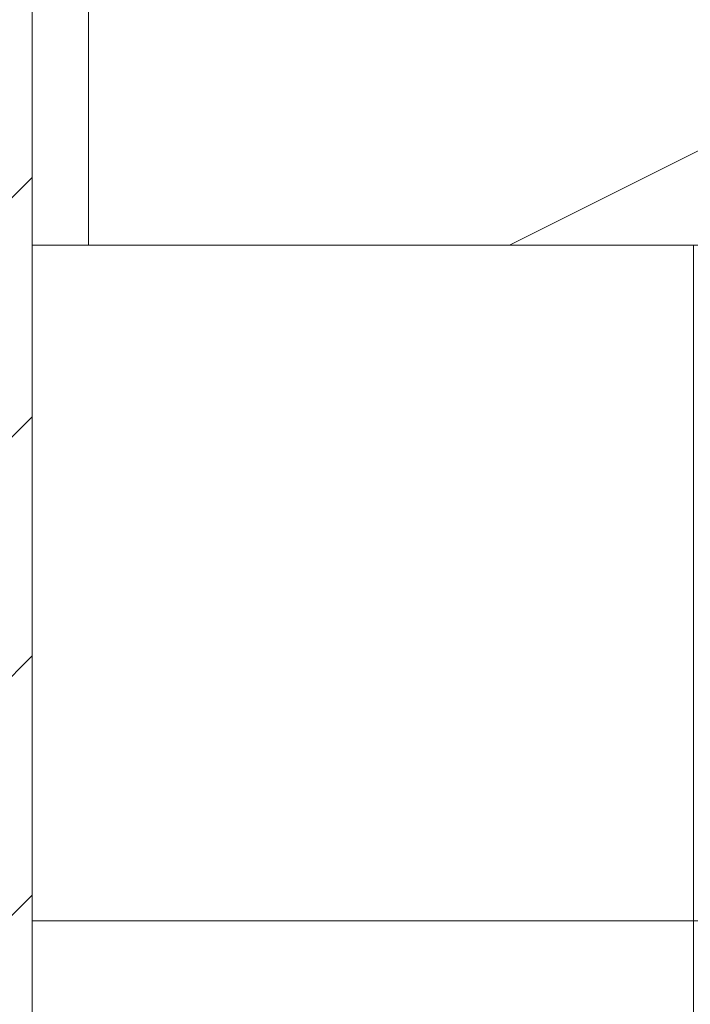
# Model space of a CAD drawing. Header units: millimetres. Extents: x 5980700 to 6194397, y -12939 to 2351883.
# Tile 71 of 124: x 6036178 to 6036475, y -2840 to -2403. Entities that reach past the tile are written whole.
import ezdxf

# ---------------------------------------------------------------- set-up
doc = ezdxf.new("R2010")
doc.units = ezdxf.units.MM
for name, color, linetype, lineweight in [('A-FLOR-PATT', 8, 'Continuous', 18), ('A-WALL', 113, 'Continuous', 18), ('A-WALL-PATT', 111, 'Continuous', 25), ('Q-CASE', 31, 'Continuous', 9)]:
    doc.layers.add(name, color=color, linetype=linetype, lineweight=lineweight)
pattern_1 = [(0, (2e-05, -3e-05), (812.8, 203.2), [33.528, -576.072, 33.528, -576.072, -3251.2]), (0, (2e-05, -3e-05), (812.8, 203.2), [-1219.2, 33.528, -1185.672, 33.528, -576.072, -1422.4]), (0, (2e-05, -3e-05), (812.8, 203.2), [-3048, 33.528, -372.872, 33.528, -982.472]), (120, (304.8, 101.6), (-582.3763620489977, 602.3054481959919), [33.52799999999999, -576.0719999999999, 33.52799999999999, -576.0719999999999, -3251.199999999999]), (120, (304.8, 101.6), (-582.3763620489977, 602.3054481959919), [-1219.2, 33.52799999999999, -1185.672, 33.52799999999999, -576.0719999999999, -1422.4]), (120, (304.8, 101.6), (-582.3763620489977, 602.3054481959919), [-3048, 33.52799999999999, -372.8719999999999, 33.52799999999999, -982.4719999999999]), (240, (406.4, 508), (-230.4236379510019, -805.5054481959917), [33.528, -576.072, 33.528, -576.072, -3251.2]), (240, (406.4, 508), (-230.4236379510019, -805.5054481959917), [-1219.2, 33.528, -1185.672, 33.528, -576.072, -1422.4]), (240, (406.4, 508), (-230.4236379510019, -805.5054481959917), [-3048, 33.528, -372.872, 33.528, -982.472])]
pattern_2 = [(216.87, (635, 1587.5), (4762.494328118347, 3175.008507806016), [793.75, -7143.75]), (206.565, (1587.5, 1111.25), (-1587.501456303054, -1587.499067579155), [1774.879, -1774.879]), (198.435, (1587.5, 317.5), (-3174.997452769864, -1587.50290376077), [1004.024, -4016.092])]

# ---------------------------------------------------------------- blocks, each defined once
blk = doc.blocks.new('Componentes de gabinete 9 - Componentes de gabinete 10-3871332-PLANTA DE CAIMENTO DE PISOS - TÉRREO')
at = {"layer": 'Q-CASE', "lineweight": 5}
h = blk.add_hatch(dxfattribs=at)
h.set_pattern_fill('FP_34', color=256, style=0, pattern_type=2)
h.set_pattern_definition(pattern_1)
h.paths.add_polyline_path([(-4291.627681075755, -2503.341032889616), (-4266.627681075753, -2503.341032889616), (-4266.627681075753, -2018.841821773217), (-4090.616646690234, -2018.841821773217), (-4090.616646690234, -1928.341032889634), (-1916.627681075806, -1928.341032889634), (-1916.627681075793, -2503.341032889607), (-1891.627681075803, -2503.341032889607), (-1891.627681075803, -1905.841032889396), (-4115.616646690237, -1905.841032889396), (-4115.616646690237, -1993.841821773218), (-4291.627681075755, -1993.841821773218), (-4291.627681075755, -2440.934425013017)])
h = blk.add_hatch(dxfattribs=at)
h.set_pattern_fill('FP_33', color=256, style=0, pattern_type=2)
h.set_pattern_definition(pattern_2)
h.paths.add_polyline_path([(-4291.627681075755, -2503.341032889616), (-4266.627681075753, -2503.341032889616), (-4266.627681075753, -2018.841821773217), (-4090.616646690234, -2018.841821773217), (-4090.616646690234, -1928.341032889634), (-1916.627681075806, -1928.341032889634), (-1916.627681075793, -2503.341032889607), (-1891.627681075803, -2503.341032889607), (-1891.627681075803, -1905.841032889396), (-4115.616646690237, -1905.841032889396), (-4115.616646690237, -1993.841821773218), (-4291.627681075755, -1993.841821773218), (-4291.627681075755, -2440.934425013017)])
h = blk.add_hatch(dxfattribs=at)
h.set_pattern_fill('FP_32', color=256, style=0, pattern_type=2)
h.set_pattern_definition(pattern_1)
h.paths.add_polyline_path([(-1916.627681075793, -2503.341032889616), (-1916.627681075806, -1928.341032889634), (-4090.616646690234, -1928.341032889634), (-4090.616646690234, -2018.841821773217), (-4266.627681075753, -2018.841821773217), (-4266.627681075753, -2503.341032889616), (-2157.504512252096, -2503.341032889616)])
h.paths.add_polyline_path([(-3110.634107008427, -2404.163083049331), (-3167.436296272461, -2399.394518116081), (-3221.157012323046, -2385.38959533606), (-3268.906719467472, -2363.038630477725), (-3308.194852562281, -2333.777107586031), (-3337.907475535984, -2297.861812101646), (-3354.729751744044, -2262.080064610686), (-3360.600275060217, -2223.341032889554), (-3354.729751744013, -2184.602001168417), (-3335.245784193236, -2144.961343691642), (-3308.194852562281, -2112.904958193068), (-3268.906719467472, -2083.643435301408), (-3221.157012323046, -2061.292470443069), (-3167.436296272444, -2047.287547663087), (-3110.634107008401, -2042.518982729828), (-3072.063723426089, -2045.756980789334), (-3073.614829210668, -2014.807732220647), (-3075.889238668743, -2009.253733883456), (-3076.651862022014, -2003.300731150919), (-3075.850939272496, -1997.352760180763), (-3073.29385822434, -1991.492903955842), (-3069.878323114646, -1987.058951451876), (-3065.11199704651, -1983.411764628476), (-3059.56534687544, -1981.119493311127), (-3053.61482921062, -1980.337716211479), (-3047.664311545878, -1981.119493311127), (-3040.81046620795, -1984.412028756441), (-3037.351335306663, -1987.058951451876), (-3033.614829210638, -1991.990953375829), (-3031.378719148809, -1997.352760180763), (-3030.577796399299, -2003.300731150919), (-3031.340419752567, -2009.253733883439), (-3033.614829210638, -2014.807732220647), (-3035.478337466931, -2051.831263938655), (-3033.390313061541, -2052.15085995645), (-3025.61542372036, -2054.643551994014), (-3000.111201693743, -2061.292470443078), (-2952.361494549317, -2083.643435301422), (-2913.073361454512, -2112.904958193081), (-2884.108826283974, -2147.229036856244), (-2866.538462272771, -2184.602001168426), (-2860.667938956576, -2223.341032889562), (-2866.538462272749, -2262.080064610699), (-2884.108826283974, -2299.453028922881), (-2913.073361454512, -2333.777107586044), (-2952.361494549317, -2363.038630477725), (-3000.111201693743, -2385.38959533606), (-3053.831917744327, -2399.394518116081)])
h.paths.add_polyline_path([(-2291.627681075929, -2404.16308304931), (-2348.429870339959, -2399.394518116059), (-2402.150586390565, -2385.38959533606), (-2451.939830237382, -2361.51959800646), (-2489.188426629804, -2333.777107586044), (-2518.152961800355, -2299.453028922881), (-2535.72332581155, -2262.080064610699), (-2541.593849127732, -2223.341032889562), (-2535.72332581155, -2184.602001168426), (-2518.152961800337, -2147.229036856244), (-2489.188426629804, -2112.904958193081), (-2449.90029353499, -2083.643435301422), (-2402.150586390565, -2061.292470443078), (-2348.42987034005, -2047.287547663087), (-2310.16307827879, -2044.075036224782), (-2311.627681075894, -2014.807732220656), (-2313.90209053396, -2009.253733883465), (-2314.664713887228, -2003.300731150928), (-2313.863791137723, -1997.352760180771), (-2311.306710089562, -1991.492903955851), (-2304.722171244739, -1984.634033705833), (-2303.124848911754, -1983.411764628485), (-2297.578198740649, -1981.119493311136), (-2291.627681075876, -1980.337716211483), (-2285.677163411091, -1981.119493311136), (-2280.130513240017, -1983.411764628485), (-2275.364187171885, -1987.058951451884), (-2271.62768107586, -1991.990953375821), (-2269.353271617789, -1997.637186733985), (-2268.590648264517, -2003.300731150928), (-2269.353271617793, -2009.253733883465), (-2271.62768107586, -2014.807732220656), (-2271.948652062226, -2044.171044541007), (-2234.825491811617, -2047.287547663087), (-2181.104775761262, -2061.292470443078), (-2133.355068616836, -2083.643435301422), (-2094.066935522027, -2112.904958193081), (-2065.102400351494, -2147.229036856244), (-2047.532036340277, -2184.60200116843), (-2041.661513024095, -2223.341032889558), (-2047.532036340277, -2262.080064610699), (-2065.102400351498, -2299.453028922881), (-2094.066935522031, -2333.777107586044), (-2133.355068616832, -2363.038630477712), (-2181.104775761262, -2385.389595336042), (-2234.825491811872, -2399.394518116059)])
h.paths.add_polyline_path([(-3853.614829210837, -2404.163083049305), (-3910.417018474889, -2399.394518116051), (-3964.137734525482, -2385.389595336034), (-4011.887441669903, -2363.038630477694), (-4055.841707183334, -2329.142378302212), (-4081.97028659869, -2296.553628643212), (-4098.118636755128, -2260.765137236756), (-4103.580997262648, -2223.341032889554), (-4097.710473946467, -2184.602001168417), (-4080.14010993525, -2147.229036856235), (-4051.175574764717, -2112.904958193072), (-4011.887441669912, -2083.643435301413), (-3964.137734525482, -2061.292470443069), (-3910.417018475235, -2047.287547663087), (-3872.19667104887, -2043.171977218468), (-3873.614829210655, -2014.807732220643), (-3875.889238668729, -2009.253733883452), (-3876.651862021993, -2003.300731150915), (-3875.850939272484, -1997.352760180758), (-3873.293858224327, -1991.492903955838), (-3868.415851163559, -1985.939869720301), (-3865.111997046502, -1983.411764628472), (-3859.565346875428, -1981.119493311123), (-3853.61482921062, -1980.337716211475), (-3847.664311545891, -1981.119493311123), (-3842.117661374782, -1983.411764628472), (-3837.351335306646, -1987.058951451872), (-3833.614829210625, -1991.990953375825), (-3831.378719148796, -1997.352760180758), (-3830.577796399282, -2003.300731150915), (-3831.340419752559, -2009.253733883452), (-3833.614829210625, -2014.807732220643), (-3833.935800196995, -2044.171044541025), (-3796.812639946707, -2047.287547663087), (-3743.091923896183, -2061.292470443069), (-3695.342216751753, -2083.643435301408), (-3651.387951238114, -2117.539687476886), (-3625.259371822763, -2150.128437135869), (-3609.111021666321, -2185.91692854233), (-3603.648661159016, -2223.341032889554), (-3609.519184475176, -2262.080064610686), (-3629.681102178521, -2302.524118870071), (-3656.054083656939, -2333.777107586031), (-3695.342216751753, -2363.038630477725), (-3743.091923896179, -2385.38959533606), (-3796.812639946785, -2399.394518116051), (-3847.738132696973, -2403.669732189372)])
h = blk.add_hatch(dxfattribs=at)
h.set_pattern_fill('FP_33', color=256, style=0, pattern_type=2)
h.set_pattern_definition(pattern_2)
h.paths.add_polyline_path([(-1916.627681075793, -2503.341032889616), (-1916.627681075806, -1928.341032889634), (-4090.616646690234, -1928.341032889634), (-4090.616646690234, -2018.841821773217), (-4266.627681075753, -2018.841821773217), (-4266.627681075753, -2503.341032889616), (-2157.504512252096, -2503.341032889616)])
h.paths.add_polyline_path([(-3110.634107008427, -2404.163083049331), (-3167.436296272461, -2399.394518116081), (-3221.157012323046, -2385.38959533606), (-3268.906719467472, -2363.038630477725), (-3308.194852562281, -2333.777107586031), (-3337.907475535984, -2297.861812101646), (-3354.729751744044, -2262.080064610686), (-3360.600275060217, -2223.341032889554), (-3354.729751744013, -2184.602001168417), (-3335.245784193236, -2144.961343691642), (-3308.194852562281, -2112.904958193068), (-3268.906719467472, -2083.643435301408), (-3221.157012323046, -2061.292470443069), (-3167.436296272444, -2047.287547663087), (-3110.634107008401, -2042.518982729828), (-3072.063723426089, -2045.756980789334), (-3073.614829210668, -2014.807732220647), (-3075.889238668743, -2009.253733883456), (-3076.651862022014, -2003.300731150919), (-3075.850939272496, -1997.352760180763), (-3073.29385822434, -1991.492903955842), (-3069.878323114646, -1987.058951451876), (-3065.11199704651, -1983.411764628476), (-3059.56534687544, -1981.119493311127), (-3053.61482921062, -1980.337716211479), (-3047.664311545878, -1981.119493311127), (-3040.81046620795, -1984.412028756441), (-3037.351335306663, -1987.058951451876), (-3033.614829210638, -1991.990953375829), (-3031.378719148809, -1997.352760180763), (-3030.577796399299, -2003.300731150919), (-3031.340419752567, -2009.253733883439), (-3033.614829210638, -2014.807732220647), (-3035.478337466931, -2051.831263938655), (-3033.390313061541, -2052.15085995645), (-3025.61542372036, -2054.643551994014), (-3000.111201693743, -2061.292470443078), (-2952.361494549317, -2083.643435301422), (-2913.073361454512, -2112.904958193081), (-2884.108826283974, -2147.229036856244), (-2866.538462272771, -2184.602001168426), (-2860.667938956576, -2223.341032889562), (-2866.538462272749, -2262.080064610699), (-2884.108826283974, -2299.453028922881), (-2913.073361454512, -2333.777107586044), (-2952.361494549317, -2363.038630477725), (-3000.111201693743, -2385.38959533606), (-3053.831917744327, -2399.394518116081)])
h.paths.add_polyline_path([(-2291.627681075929, -2404.16308304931), (-2348.429870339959, -2399.394518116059), (-2402.150586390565, -2385.38959533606), (-2451.939830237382, -2361.51959800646), (-2489.188426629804, -2333.777107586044), (-2518.152961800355, -2299.453028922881), (-2535.72332581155, -2262.080064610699), (-2541.593849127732, -2223.341032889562), (-2535.72332581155, -2184.602001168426), (-2518.152961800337, -2147.229036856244), (-2489.188426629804, -2112.904958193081), (-2449.90029353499, -2083.643435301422), (-2402.150586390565, -2061.292470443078), (-2348.42987034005, -2047.287547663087), (-2310.16307827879, -2044.075036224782), (-2311.627681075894, -2014.807732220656), (-2313.90209053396, -2009.253733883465), (-2314.664713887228, -2003.300731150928), (-2313.863791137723, -1997.352760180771), (-2311.306710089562, -1991.492903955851), (-2304.722171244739, -1984.634033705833), (-2303.124848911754, -1983.411764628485), (-2297.578198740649, -1981.119493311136), (-2291.627681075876, -1980.337716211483), (-2285.677163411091, -1981.119493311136), (-2280.130513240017, -1983.411764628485), (-2275.364187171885, -1987.058951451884), (-2271.62768107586, -1991.990953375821), (-2269.353271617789, -1997.637186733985), (-2268.590648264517, -2003.300731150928), (-2269.353271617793, -2009.253733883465), (-2271.62768107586, -2014.807732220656), (-2271.948652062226, -2044.171044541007), (-2234.825491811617, -2047.287547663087), (-2181.104775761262, -2061.292470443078), (-2133.355068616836, -2083.643435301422), (-2094.066935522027, -2112.904958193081), (-2065.102400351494, -2147.229036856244), (-2047.532036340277, -2184.60200116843), (-2041.661513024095, -2223.341032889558), (-2047.532036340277, -2262.080064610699), (-2065.102400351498, -2299.453028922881), (-2094.066935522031, -2333.777107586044), (-2133.355068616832, -2363.038630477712), (-2181.104775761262, -2385.389595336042), (-2234.825491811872, -2399.394518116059)])
h.paths.add_polyline_path([(-3853.614829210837, -2404.163083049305), (-3910.417018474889, -2399.394518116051), (-3964.137734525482, -2385.389595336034), (-4011.887441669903, -2363.038630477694), (-4055.841707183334, -2329.142378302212), (-4081.97028659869, -2296.553628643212), (-4098.118636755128, -2260.765137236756), (-4103.580997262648, -2223.341032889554), (-4097.710473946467, -2184.602001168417), (-4080.14010993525, -2147.229036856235), (-4051.175574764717, -2112.904958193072), (-4011.887441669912, -2083.643435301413), (-3964.137734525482, -2061.292470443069), (-3910.417018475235, -2047.287547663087), (-3872.19667104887, -2043.171977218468), (-3873.614829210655, -2014.807732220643), (-3875.889238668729, -2009.253733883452), (-3876.651862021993, -2003.300731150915), (-3875.850939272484, -1997.352760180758), (-3873.293858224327, -1991.492903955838), (-3868.415851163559, -1985.939869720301), (-3865.111997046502, -1983.411764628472), (-3859.565346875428, -1981.119493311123), (-3853.61482921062, -1980.337716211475), (-3847.664311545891, -1981.119493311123), (-3842.117661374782, -1983.411764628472), (-3837.351335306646, -1987.058951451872), (-3833.614829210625, -1991.990953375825), (-3831.378719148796, -1997.352760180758), (-3830.577796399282, -2003.300731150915), (-3831.340419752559, -2009.253733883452), (-3833.614829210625, -2014.807732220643), (-3833.935800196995, -2044.171044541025), (-3796.812639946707, -2047.287547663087), (-3743.091923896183, -2061.292470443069), (-3695.342216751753, -2083.643435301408), (-3651.387951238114, -2117.539687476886), (-3625.259371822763, -2150.128437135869), (-3609.111021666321, -2185.91692854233), (-3603.648661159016, -2223.341032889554), (-3609.519184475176, -2262.080064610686), (-3629.681102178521, -2302.524118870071), (-3656.054083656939, -2333.777107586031), (-3695.342216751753, -2363.038630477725), (-3743.091923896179, -2385.38959533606), (-3796.812639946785, -2399.394518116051), (-3847.738132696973, -2403.669732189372)])
at = {"layer": 'Q-CASE', "color": 133, "lineweight": 5}
for p, q in [((-4266.627681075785, -2503.341032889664), (-4266.627681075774, -2018.841821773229)), ((-4266.627681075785, -2503.341032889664), (-4291.627681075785, -2503.341032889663)), ((-4266.627681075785, -2503.341032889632), (-1916.627681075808, -2503.341032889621))]:
    blk.add_line(p, q, dxfattribs=at)
blk = doc.blocks.new('BE-PMSa-MOD-ARQ-CONEXAODOFUTURO-EX-000-R_rvt-1-PLANTA DE CAIMENTO DE PISOS - TÉRREO')
at = {"layer": 'A-FLOR-PATT', "lineweight": 5}
h = blk.add_hatch(dxfattribs=at)
h.set_pattern_fill('FP_19', color=71, style=0, pattern_type=2)
h.set_pattern_definition([(0, (1076.385, -4153.340999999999), (0, 450), []), (90, (1076.385, -4153.340999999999), (-450, 2.755455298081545e-14), [])])
h.paths.add_polyline_path([(-1408.117406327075, -6885.841005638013), (-1448.117406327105, -6885.841005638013), (-1448.117406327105, -6165.841005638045), (-1458.117406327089, -6165.841005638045), (-1458.117406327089, -6154.841005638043), (-1478.122472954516, -6154.841005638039), (-1478.122472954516, -6265.841005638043), (-1497.12247295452, -6265.841005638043), (-1497.12247295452, -6135.841005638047), (-1458.117406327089, -6135.841005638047), (-1458.117406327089, -6125.841005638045), (-1448.117406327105, -6125.841005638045), (-1448.117406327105, -6085.84100563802), (-1408.117406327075, -6085.84100563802), (-1408.117406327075, -6125.841005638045), (-1398.117406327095, -6125.841005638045), (-1398.117406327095, -6135.841005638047), (-1359.11233969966, -6135.841005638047), (-1359.11233969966, -6265.841005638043), (-1378.112339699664, -6265.841005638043), (-1379.117406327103, -6154.841005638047), (-1398.117406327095, -6154.841005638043), (-1398.117406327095, -6165.841005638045), (-1408.117406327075, -6165.841005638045), (-1408.117406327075, -6804.748590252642)])
h.paths.add_polyline_path([(-422.2840729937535, -6885.841005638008), (-462.2840729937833, -6885.841005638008), (-462.2840729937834, -6165.841005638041), (-472.284072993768, -6165.841005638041), (-472.284072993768, -6154.841005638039), (-492.2891396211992, -6154.841005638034), (-492.2891396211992, -6265.841005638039), (-511.2891396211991, -6265.841005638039), (-511.2891396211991, -6135.841005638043), (-472.284072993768, -6135.841005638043), (-472.284072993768, -6125.841005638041), (-462.2840729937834, -6125.841005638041), (-462.2840729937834, -6085.841005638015), (-422.2840729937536, -6085.841005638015), (-422.2840729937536, -6125.841005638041), (-412.2840729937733, -6125.841005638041), (-412.2840729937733, -6135.841005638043), (-373.2790063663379, -6135.841005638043), (-373.2790063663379, -6265.841005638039), (-392.2790063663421, -6265.841005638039), (-393.2840729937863, -6154.841005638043), (-412.2840729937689, -6154.841005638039), (-412.2840729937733, -6165.841005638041), (-422.2840729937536, -6165.841005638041), (-422.2840729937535, -6804.748590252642)])
h.paths.add_polyline_path([(563.5492603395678, -6885.841005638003), (523.5492603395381, -6885.841005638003), (523.5492603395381, -6165.841005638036), (513.5492603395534, -6165.841005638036), (513.5492603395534, -6154.84100563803), (493.5441937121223, -6154.841005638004), (493.5441937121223, -6265.841005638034), (474.5441937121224, -6265.841005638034), (474.5441937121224, -6135.841005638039), (513.5492603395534, -6135.841005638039), (513.5492603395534, -6125.841005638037), (523.5492603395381, -6125.841005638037), (523.5492603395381, -6085.841005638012), (563.5492603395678, -6085.841005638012), (563.5492603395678, -6125.841005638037), (573.5492603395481, -6125.841005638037), (573.5492603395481, -6135.841005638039), (612.5543269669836, -6135.841005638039), (612.5543269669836, -6265.841005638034), (593.5543269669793, -6265.841005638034), (592.5492603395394, -6154.841005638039), (573.5492603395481, -6154.841005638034), (573.5492603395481, -6165.841005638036), (563.5492603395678, -6165.841005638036), (563.5492603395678, -6804.748590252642)])
h.paths.add_polyline_path([(1549.382593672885, -6885.841005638), (1509.382593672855, -6885.841005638), (1509.382593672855, -6165.841005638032), (1499.38259367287, -6165.841005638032), (1499.38259367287, -6154.841005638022), (1479.377527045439, -6154.841005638), (1479.377527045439, -6265.84100563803), (1460.377527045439, -6265.84100563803), (1460.377527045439, -6135.841005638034), (1499.38259367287, -6135.841005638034), (1499.38259367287, -6125.841005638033), (1509.382593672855, -6125.841005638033), (1509.382593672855, -6085.841005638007), (1549.382593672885, -6085.841005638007), (1549.382593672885, -6125.841005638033), (1559.382593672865, -6125.841005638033), (1559.382593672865, -6135.841005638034), (1598.387660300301, -6135.841005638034), (1598.387660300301, -6265.84100563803), (1579.387660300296, -6265.84100563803), (1578.382593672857, -6154.841005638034), (1559.382593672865, -6154.84100563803), (1559.382593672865, -6165.841005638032), (1549.382593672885, -6165.841005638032), (1549.382593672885, -6839.505983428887)])
h.paths.add_polyline_path([(-3379.784072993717, -6885.841005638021), (-3419.784072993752, -6885.841005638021), (-3419.784072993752, -6165.841005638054), (-3429.784072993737, -6165.841005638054), (-3429.784072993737, -6154.841005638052), (-3449.789139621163, -6154.841005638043), (-3449.789139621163, -6265.841005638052), (-3468.789139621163, -6265.841005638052), (-3468.789139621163, -6135.841005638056), (-3429.784072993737, -6135.841005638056), (-3429.784072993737, -6125.841005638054), (-3419.784072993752, -6125.841005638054), (-3419.784072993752, -6085.841005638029), (-3379.784072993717, -6085.841005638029), (-3379.784072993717, -6125.841005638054), (-3369.784072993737, -6125.841005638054), (-3369.784072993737, -6135.841005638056), (-3330.779006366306, -6135.841005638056), (-3330.779006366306, -6265.841005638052), (-3349.779006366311, -6265.841005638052), (-3350.784072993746, -6154.841005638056), (-3369.784072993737, -6154.841005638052), (-3369.784072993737, -6165.841005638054), (-3379.784072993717, -6165.841005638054), (-3379.784072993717, -6804.748590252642)])
h.paths.add_polyline_path([(-2393.950739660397, -6885.841005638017), (-2433.950739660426, -6885.841005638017), (-2433.950739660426, -6165.841005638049), (-2443.950739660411, -6165.841005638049), (-2443.950739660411, -6154.841005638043), (-2463.955806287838, -6154.841005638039), (-2463.955806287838, -6265.841005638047), (-2482.955806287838, -6265.841005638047), (-2482.955806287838, -6135.841005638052), (-2443.950739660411, -6135.841005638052), (-2443.950739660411, -6125.84100563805), (-2433.950739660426, -6125.84100563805), (-2433.950739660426, -6085.841005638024), (-2393.950739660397, -6085.841005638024), (-2393.950739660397, -6125.84100563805), (-2383.950739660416, -6125.84100563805), (-2383.950739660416, -6135.841005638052), (-2344.945673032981, -6135.841005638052), (-2344.945673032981, -6265.841005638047), (-2363.945673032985, -6265.841005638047), (-2364.950739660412, -6154.841005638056), (-2383.950739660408, -6154.841005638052), (-2383.950739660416, -6165.841005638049), (-2393.950739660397, -6165.841005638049), (-2393.950739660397, -6804.748590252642)])
h.paths.add_polyline_path([(-1633.586260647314, -8187.825683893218), (-1326.11487301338, -8187.825683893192), (-1326.11487301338, -6915.841005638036), (-1408.117406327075, -6915.841005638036), (-1408.117406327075, -6885.841005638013), (-1222.284072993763, -6885.841005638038), (-1222.284072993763, -6915.841005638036), (-1296.11487301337, -6915.841005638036), (-1296.11487301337, -8187.825683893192), (-340.281539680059, -8187.825683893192), (-340.281539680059, -6915.841005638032), (-422.2840729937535, -6915.841005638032), (-422.2840729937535, -6885.841005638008), (-236.4507396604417, -6885.841005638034), (-236.4507396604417, -6915.841005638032), (-310.281539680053, -6915.841005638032), (-310.2815396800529, -8187.825683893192), (645.5517936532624, -8187.825683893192), (645.5517936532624, -6915.841005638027), (563.5492603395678, -6915.841005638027), (563.5492603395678, -6885.841005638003), (749.3825936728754, -6885.84100563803), (749.3825936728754, -6915.841005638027), (675.5517936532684, -6915.841005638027), (675.5517936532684, -8187.825683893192), (1631.385126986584, -8187.825683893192), (1631.385126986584, -6915.841005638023), (1549.382593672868, -6915.841005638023), (1549.382593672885, -6885.841005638), (1876.385126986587, -6885.841005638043), (1876.385126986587, -5160.841005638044), (1819.382593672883, -5160.84100563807), (1819.382593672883, -5130.841005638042), (1876.385126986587, -5130.841005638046), (1876.385126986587, -3880.841005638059), (1437.385126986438, -3880.841005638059), (1436.385126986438, -3898.231985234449), (1424.554938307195, -3898.231985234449), (1424.554938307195, -3931.218364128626), (1419.460598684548, -3931.218364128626), (1419.460598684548, -3946.925911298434), (1413.385126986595, -3946.925911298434), (1413.385126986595, -3958.858886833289), (1444.385126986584, -3958.858886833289), (1444.385126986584, -3970.828505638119), (1370.385126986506, -3970.828505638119), (1370.385126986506, -3958.948636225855), (1401.385126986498, -3958.858886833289), (1401.385126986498, -3946.925911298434), (1395.309655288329, -3946.925911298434), (1395.309655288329, -3931.218364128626), (1390.215315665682, -3931.218364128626), (1390.215315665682, -3898.231985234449), (1377.385126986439, -3897.231985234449), (1377.385126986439, -3880.841005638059), (938.3851269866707, -3880.841005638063), (938.385126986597, -5130.841005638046), (1019.382593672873, -5130.841005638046), (1019.382593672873, -5160.841005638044), (816.3825936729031, -5160.84100563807), (816.3825936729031, -5130.841005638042), (908.3851269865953, -5130.841005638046), (908.3851269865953, -3880.841005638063), (469.3851269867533, -3880.841005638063), (468.3851269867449, -3898.231985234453), (456.554938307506, -3898.231985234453), (456.554938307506, -3931.21836412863), (451.4605986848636, -3931.21836412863), (451.4605986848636, -3946.925911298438), (445.3851269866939, -3946.925911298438), (445.3851269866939, -3958.948636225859), (476.3851269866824, -3958.948636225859), (476.3851269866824, -3970.828505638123), (402.3851269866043, -3970.828505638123), (402.3851269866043, -3958.858886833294), (433.3851269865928, -3958.858886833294), (433.3851269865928, -3946.925911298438), (427.3096552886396, -3946.925911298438), (427.3096552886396, -3931.21836412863), (422.2153156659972, -3931.21836412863), (422.2153156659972, -3898.231985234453), (409.3851269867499, -3897.231985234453), (409.3851269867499, -3880.841005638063), (-29.61487301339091, -3880.841005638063), (-29.61487301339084, -5130.841005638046), (16.38259367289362, -5130.841005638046), (16.38259367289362, -5160.841005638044), (-116.6174063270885, -5160.84100563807), (-116.6174063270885, -5130.841005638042), (-59.61487301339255, -5130.841005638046), (-59.61487301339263, -3880.841005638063), (-498.6148730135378, -3880.841005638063), (-499.6148730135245, -3898.231985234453), (-511.4450616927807, -3898.231985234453), (-511.4450616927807, -3931.21836412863), (-516.5394013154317, -3931.21836412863), (-516.5394013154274, -3946.925911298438), (-522.6148730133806, -3946.925911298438), (-522.6148730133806, -3958.858886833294), (-491.6148730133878, -3958.858886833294), (-491.6148730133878, -3970.828505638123), (-565.614873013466, -3970.828505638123), (-565.614873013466, -3958.948636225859), (-534.6148730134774, -3958.858886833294), (-534.6148730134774, -3946.925911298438), (-540.6903447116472, -3946.925911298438), (-540.6903447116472, -3931.21836412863), (-545.7846843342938, -3931.21836412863), (-545.7846843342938, -3898.231985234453), (-558.6148730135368, -3897.231985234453), (-558.6148730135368, -3880.841005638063), (-997.6148730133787, -3880.841005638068), (-997.6148730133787, -5130.841005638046), (-916.6174063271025, -5130.841005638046), (-916.6174063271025, -5160.841005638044), (-1084.617406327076, -5160.84100563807), (-1084.617406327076, -5130.841005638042), (-1027.61487301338, -5130.841005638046), (-1027.614873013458, -3880.841005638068), (-1466.614873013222, -3880.841005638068), (-1467.614873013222, -3898.231985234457), (-1479.44506169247, -3898.231985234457), (-1479.44506169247, -3931.218364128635), (-1484.539401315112, -3931.218364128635), (-1484.539401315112, -3946.925911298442), (-1490.614873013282, -3946.925911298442), (-1490.614873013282, -3958.948636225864), (-1459.614873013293, -3958.948636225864), (-1459.614873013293, -3970.828505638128), (-1533.614873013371, -3970.828505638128), (-1533.614873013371, -3958.858886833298), (-1502.614873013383, -3958.858886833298), (-1502.614873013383, -3946.925911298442), (-1508.690344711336, -3946.925911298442), (-1508.690344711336, -3931.218364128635), (-1513.784684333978, -3931.218364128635), (-1513.784684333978, -3898.231985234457), (-1526.614873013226, -3897.231985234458), (-1526.614873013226, -3880.841005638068), (-1965.614873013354, -3880.841005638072), (-1965.614873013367, -5130.841005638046), (-1884.61740632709, -5130.841005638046), (-1884.61740632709, -5160.841005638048), (-2052.617406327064, -5160.84100563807), (-2052.617406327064, -5130.841005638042), (-1995.614873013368, -5130.841005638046), (-1995.614873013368, -3880.841005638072), (-2434.614873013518, -3880.841005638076), (-2435.614873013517, -3898.231985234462), (-2447.445061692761, -3898.231985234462), (-2447.445061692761, -3931.218364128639), (-2452.539401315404, -3931.218364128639), (-2452.539401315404, -3946.925911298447), (-2458.614873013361, -3946.925911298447), (-2458.614873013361, -3958.858886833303), (-2427.614873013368, -3958.858886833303), (-2427.614873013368, -3970.828505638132), (-2501.614873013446, -3970.828505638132), (-2501.614873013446, -3958.948636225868), (-2470.614873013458, -3958.858886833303), (-2470.614873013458, -3946.925911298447), (-2476.690344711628, -3946.925911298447), (-2476.690344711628, -3931.218364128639), (-2481.78468433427, -3931.218364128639), (-2481.78468433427, -3898.231985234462), (-2494.614873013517, -3897.231985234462), (-2494.614873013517, -3880.841005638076), (-2933.614873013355, -3880.841005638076), (-2933.614873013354, -5130.841005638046), (-2852.617406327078, -5130.841005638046), (-2852.617406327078, -5160.841005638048), (-2963.614873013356, -5160.841005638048), (-2963.614873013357, -3730.841005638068), (-273.614873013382, -3730.841005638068), (-273.6148730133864, -1905.841005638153), (-333.6148730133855, -1905.841005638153), (-333.6148730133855, -1920.841005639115), (-403.6148730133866, -1920.841005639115), (-403.6148730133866, -1905.841005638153), (-413.6148730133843, -1905.841005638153), (-413.6148730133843, -2645.841005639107), (-403.614873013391, -2645.841005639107), (-403.614873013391, -2656.841005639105), (-383.6098063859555, -2656.841005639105), (-383.6098063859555, -2545.841005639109), (-364.6098063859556, -2545.841005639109), (-364.6098063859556, -2675.841005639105), (-403.614873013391, -2675.841005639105), (-403.614873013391, -2685.841005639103), (-413.6148730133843, -2685.841005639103), (-413.6148730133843, -2725.841005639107), (-443.614873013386, -2725.841005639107), (-443.614873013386, -2685.841005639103), (-453.6148730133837, -2685.841005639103), (-453.6148730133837, -2675.841005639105), (-492.6199396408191, -2675.841005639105), (-492.6199396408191, -2545.841005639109), (-473.6199396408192, -2545.841005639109), (-472.6148730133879, -2656.841005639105), (-453.6148730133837, -2656.841005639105), (-453.6148730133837, -2645.841005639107), (-443.614873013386, -2645.841005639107), (-443.614873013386, -1905.841005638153), (-1243.614873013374, -1905.841005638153), (-1243.614873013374, -1920.841005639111), (-1313.614873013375, -1920.841005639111), (-1313.614873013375, -1905.841005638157), (-1861.627696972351, -1905.841005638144), (-1861.627696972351, -2730.841005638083), (-1891.627696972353, -2730.841005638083), (-1891.627696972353, -2503.341005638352), (-4291.627696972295, -2503.34100563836), (-4291.627696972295, -3602.841794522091), (-4115.616662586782, -3602.841794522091), (-4115.616662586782, -3918.841794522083), (-4291.627696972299, -3918.841794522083), (-4291.62769697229, -6885.841005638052), (-4179.784072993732, -6885.841005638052), (-4179.784072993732, -6915.841005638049), (-4291.62769697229, -6915.841005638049), (-4291.62769697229, -8187.825683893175), (-3297.781539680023, -8187.825683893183), (-3297.781539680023, -6915.841005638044), (-3379.784072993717, -6915.841005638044), (-3379.784072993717, -6885.841005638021), (-3193.950739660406, -6885.841005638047), (-3193.950739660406, -6915.841005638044), (-3267.781539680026, -6915.841005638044), (-3267.781539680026, -8187.825683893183), (-2311.948206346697, -8187.825683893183), (-2311.948206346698, -6915.84100563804), (-2393.950739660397, -6915.84100563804), (-2393.950739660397, -6885.841005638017), (-2208.117406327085, -6885.841005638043), (-2208.117406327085, -6915.84100563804), (-2281.948206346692, -6915.84100563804), (-2281.948206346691, -8187.825683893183), (-1634.040783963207, -8187.825683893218)])
h.paths.add_polyline_path([(1081.283969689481, -8177.824964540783), (974.2429165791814, -8177.757752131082), (969.89444838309, -8176.62737626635), (962.5990053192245, -8171.491896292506), (958.4892938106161, -8163.573126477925), (957.9528572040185, -8159.112278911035), (958.3458896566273, -8046.283814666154), (960.307945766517, -8039.866218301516), (963.7283128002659, -8032.919235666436), (963.7283128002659, -7942.145418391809), (961.4375489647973, -7935.578149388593), (960.4463710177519, -7926.6496358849), (961.5940795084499, -7650.620109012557), (964.0656786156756, -7630.220274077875), (974.8299487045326, -7602.120334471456), (992.0949357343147, -7577.474922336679), (1014.827323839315, -7557.759074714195), (1044.094972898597, -7543.599703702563), (1071.00633885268, -7537.47041637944), (1104.593384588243, -7534.802663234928), (1150.72110646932, -7533.999939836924), (1177.139309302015, -7534.536061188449), (1217.145192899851, -7537.754905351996), (1245.244404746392, -7544.159408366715), (1272.081338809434, -7557.769795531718), (1294.810519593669, -7577.489024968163), (1312.071615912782, -7602.136909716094), (1322.831558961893, -7630.238285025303), (1326.446371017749, -7660.111296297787), (1325.461348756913, -7935.551189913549), (1322.756520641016, -7944.035336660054), (1322.75652064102, -8032.919235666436), (1327.175489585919, -8039.484241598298), (1328.701960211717, -8047.249322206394), (1328.191987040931, -8166.732035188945), (1324.318356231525, -8173.441360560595), (1317.609030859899, -8177.314991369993), (1313.735400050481, -8177.824964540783)])
h.paths.add_polyline_path([(327.9020667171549, -8177.824964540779), (-11.59041675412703, -8177.757752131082), (-15.938884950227, -8176.627376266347), (-23.23432801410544, -8171.491896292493), (-27.34403952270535, -8163.573126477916), (-27.88047612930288, -8159.11227891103), (-27.48744367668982, -8046.283814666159), (-25.52538756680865, -8039.866218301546), (-22.10502053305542, -8032.919235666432), (-22.10502053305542, -7942.145418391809), (-24.39578436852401, -7935.578149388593), (-25.38696231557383, -7926.649635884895), (-24.23925382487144, -7650.620109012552), (-21.76765471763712, -7630.220274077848), (-11.00338462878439, -7602.120334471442), (6.261602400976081, -7577.474922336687), (28.99399050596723, -7557.759074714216), (58.26163956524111, -7543.599703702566), (85.1730055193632, -7537.470416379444), (118.760051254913, -7534.802663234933), (164.8877731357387, -7533.999939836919), (197.9780157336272, -7535.04143530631), (231.3118595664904, -7537.754905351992), (259.4110714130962, -7544.159408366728), (286.2480054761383, -7557.769795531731), (308.9771862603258, -7577.48902496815), (326.2382825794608, -7602.136909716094), (336.9982256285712, -7630.238285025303), (340.613037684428, -7660.111296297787), (339.6280154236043, -7935.551189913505), (336.9231873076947, -7944.035336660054), (336.923187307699, -8032.919235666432), (341.3421562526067, -8039.484241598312), (342.8686268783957, -8047.249322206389), (342.3586537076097, -8166.73203518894), (338.4850228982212, -8173.441360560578), (331.7756975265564, -8177.314991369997)])
h.paths.add_polyline_path([(-992.9312666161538, -8177.824964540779), (-1001.772218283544, -8176.627376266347), (-1009.067661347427, -8171.491896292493), (-1013.177372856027, -8163.573126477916), (-1013.713809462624, -8159.11227891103), (-1013.320777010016, -8046.283814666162), (-1011.358720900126, -8039.866218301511), (-1007.938353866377, -8032.919235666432), (-1007.938353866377, -7942.145418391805), (-1010.229117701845, -7935.57814938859), (-1011.220295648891, -7926.649635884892), (-1010.072587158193, -7650.620109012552), (-1007.600988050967, -7630.22027407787), (-996.8367179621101, -7602.120334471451), (-979.5717309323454, -7577.474922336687), (-956.8393428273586, -7557.75907471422), (-927.5716937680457, -7543.599703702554), (-900.6603278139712, -7537.470416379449), (-867.0732820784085, -7534.802663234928), (-820.9455601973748, -7533.999939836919), (-794.5273573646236, -7534.536061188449), (-754.5214737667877, -7537.754905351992), (-726.4222619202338, -7544.159408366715), (-699.5853278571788, -7557.769795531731), (-676.8561470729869, -7577.489024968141), (-659.5950507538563, -7602.136909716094), (-648.8351077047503, -7630.238285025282), (-645.2202956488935, -7660.111296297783), (-646.2053179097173, -7935.55118991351), (-648.9101460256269, -7944.035336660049), (-648.9101460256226, -8032.919235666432), (-644.4911770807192, -8039.484241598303), (-642.9647064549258, -8047.249322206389), (-643.4746796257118, -8166.73203518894), (-647.3483104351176, -8173.441360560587), (-654.0576358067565, -8177.314991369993), (-661.1148590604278, -8177.824964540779), (-979.7632562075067, -8177.824964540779)])
h.paths.add_polyline_path([(-1863.06921016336, -8177.824964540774), (-1973.078744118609, -8177.757752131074), (-1977.427212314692, -8176.627376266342), (-1984.722655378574, -8171.491896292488), (-1988.832366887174, -8163.573126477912), (-1989.368803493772, -8159.112278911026), (-1988.975771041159, -8046.283814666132), (-1987.013714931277, -8039.866218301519), (-1983.593347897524, -8032.919235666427), (-1983.593347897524, -7942.145418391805), (-1985.884111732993, -7935.578149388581), (-1986.875289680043, -7926.649635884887), (-1985.72758118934, -7650.620109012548), (-1983.255982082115, -7630.22027407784), (-1972.491711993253, -7602.120334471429), (-1955.226724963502, -7577.474922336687), (-1932.494336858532, -7557.75907471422), (-1903.22668779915, -7543.599703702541), (-1876.315321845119, -7537.470416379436), (-1842.728276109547, -7534.802663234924), (-1796.60055422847, -7533.999939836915), (-1770.182351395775, -7534.53606118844), (-1730.176467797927, -7537.754905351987), (-1702.077255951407, -7544.159408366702), (-1675.240321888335, -7557.769795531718), (-1652.511141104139, -7577.489024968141), (-1635.250044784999, -7602.136909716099), (-1624.449879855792, -7630.570680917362), (-1620.875289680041, -7660.111296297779), (-1621.860311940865, -7935.551189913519), (-1624.565140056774, -7944.035336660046), (-1624.56514005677, -8032.919235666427), (-1620.146171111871, -8039.484241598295), (-1618.619700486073, -8047.249322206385), (-1619.129673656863, -8166.732035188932), (-1623.003304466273, -8173.441360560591), (-1629.712629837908, -8177.314991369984), (-1633.586260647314, -8177.824964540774)])
h.paths.add_polyline_path([(-2619.419593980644, -8177.82496454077), (-2958.912077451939, -8177.75775213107), (-2963.260545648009, -8176.627376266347), (-2970.555988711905, -8171.491896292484), (-2974.665700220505, -8163.573126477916), (-2975.202136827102, -8159.112278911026), (-2974.809104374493, -8046.283814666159), (-2972.847048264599, -8039.866218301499), (-2969.426681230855, -8032.919235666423), (-2969.426681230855, -7942.145418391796), (-2971.717445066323, -7935.578149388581), (-2972.708623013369, -7926.343502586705), (-2971.56091452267, -7650.620109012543), (-2969.089315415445, -7630.220274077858), (-2958.325045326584, -7602.120334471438), (-2941.060058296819, -7577.474922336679), (-2918.327670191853, -7557.759074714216), (-2889.060021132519, -7543.599703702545), (-2862.148655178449, -7537.470416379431), (-2828.561609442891, -7534.802663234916), (-2782.4338875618, -7533.999939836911), (-2756.015684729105, -7534.536061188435), (-2716.009801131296, -7537.754905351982), (-2687.910589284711, -7544.159408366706), (-2661.073655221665, -7557.769795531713), (-2638.344474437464, -7577.489024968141), (-2621.08337811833, -7602.136909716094), (-2610.323435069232, -7630.23828502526), (-2606.708623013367, -7660.111296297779), (-2607.693645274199, -7935.551189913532), (-2610.398473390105, -7944.035336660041), (-2610.3984733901, -8032.919235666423), (-2605.979504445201, -8039.48424159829), (-2604.453033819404, -8047.24932220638), (-2604.963006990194, -8166.732035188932), (-2608.836637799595, -8173.441360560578), (-2615.545963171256, -8177.314991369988)])
h.paths.add_polyline_path([(-3630.1498973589, -8105.84028628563), (-3969.023528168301, -8105.330313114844), (-3975.732853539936, -8101.456682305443), (-3979.606484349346, -8094.747356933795), (-3980.116457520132, -8090.87372612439), (-3980.116457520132, -7975.264643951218), (-3978.589986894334, -7967.499563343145), (-3974.171017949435, -7960.934557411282), (-3974.171017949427, -7871.338078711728), (-3976.875846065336, -7863.56651165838), (-3977.860868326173, -7854.637361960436), (-3976.712378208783, -7578.635430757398), (-3974.171017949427, -7558.057631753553), (-3963.48611322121, -7530.152231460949), (-3944.369171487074, -7503.894264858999), (-3919.652445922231, -7483.835936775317), (-3896.658902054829, -7472.174730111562), (-3866.537949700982, -7465.428494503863), (-3828.55380661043, -7462.551382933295), (-3781.621430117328, -7462.015261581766), (-3756.007881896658, -7462.817984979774), (-3721.171753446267, -7465.770227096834), (-3693.081068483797, -7472.168114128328), (-3666.241821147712, -7485.77439645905), (-3643.509433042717, -7505.490244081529), (-3626.244446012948, -7530.135656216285), (-3615.142810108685, -7561.020111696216), (-3611.858645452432, -7588.126618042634), (-3612.852046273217, -7863.593471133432), (-3615.142810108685, -7872.075620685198), (-3615.142810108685, -7962.107780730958), (-3611.722443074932, -7967.881540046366), (-3609.760386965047, -7974.299136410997), (-3609.367354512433, -7980.998444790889), (-3609.903791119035, -8091.58844822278), (-3614.013502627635, -8099.507218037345), (-3621.308945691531, -8104.642698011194), (-3625.657413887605, -8105.77307387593)])
h.paths.add_polyline_path([(-2052.617406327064, -5960.841005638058), (-2092.617406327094, -5960.841005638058), (-2092.617406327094, -5920.841005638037), (-2102.617406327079, -5920.841005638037), (-2102.617406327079, -5910.841005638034), (-2141.62247295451, -5910.841005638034), (-2141.62247295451, -5780.841005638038), (-2122.62247295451, -5780.841005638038), (-2121.61740632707, -5891.841005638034), (-2102.617406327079, -5891.841005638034), (-2102.617406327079, -5880.841005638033), (-2092.617406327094, -5880.841005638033), (-2092.617406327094, -5160.84100563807), (-2052.617406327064, -5160.84100563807), (-2052.617406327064, -5880.841005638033), (-2042.61740632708, -5880.841005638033), (-2042.61740632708, -5891.841005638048), (-2022.612339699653, -5891.84100563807), (-2022.612339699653, -5780.841005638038), (-2003.612339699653, -5780.841005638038), (-2003.612339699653, -5910.841005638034), (-2042.61740632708, -5910.841005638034), (-2042.61740632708, -5920.841005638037), (-2052.617406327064, -5920.841005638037)])
h.paths.add_polyline_path([(-116.6174063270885, -5960.841005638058), (-156.6174063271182, -5960.841005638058), (-156.6174063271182, -5920.841005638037), (-166.6174063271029, -5920.841005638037), (-166.6174063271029, -5910.841005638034), (-205.6224729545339, -5910.841005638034), (-205.622472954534, -5780.841005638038), (-186.6224729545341, -5780.841005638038), (-185.6174063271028, -5891.841005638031), (-166.6174063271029, -5891.841005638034), (-166.6174063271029, -5880.841005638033), (-156.6174063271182, -5880.841005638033), (-156.6174063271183, -5160.84100563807), (-116.6174063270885, -5160.84100563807), (-116.6174063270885, -5880.841005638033), (-106.6174063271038, -5880.841005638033), (-106.6174063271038, -5891.841005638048), (-86.61233969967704, -5891.84100563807), (-86.61233969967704, -5780.841005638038), (-67.61233969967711, -5780.841005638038), (-67.61233969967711, -5910.841005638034), (-106.6174063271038, -5910.841005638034), (-106.6174063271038, -5920.841005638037), (-116.6174063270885, -5920.841005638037)])
h.paths.add_polyline_path([(776.3825936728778, -5960.841005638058), (776.3825936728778, -5920.841005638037), (766.382593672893, -5920.841005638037), (766.382593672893, -5910.841005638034), (727.3775270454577, -5910.841005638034), (727.3775270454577, -5780.841005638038), (746.3775270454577, -5780.841005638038), (747.3825936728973, -5891.841005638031), (766.382593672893, -5891.841005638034), (766.382593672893, -5880.841005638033), (776.3825936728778, -5880.841005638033), (776.3825936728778, -5160.84100563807), (816.3825936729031, -5160.84100563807), (816.3825936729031, -5880.841005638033), (826.3825936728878, -5880.841005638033), (826.3825936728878, -5891.841005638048), (846.3876603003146, -5891.84100563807), (846.3876603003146, -5780.841005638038), (865.3876603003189, -5780.841005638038), (865.3876603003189, -5910.841005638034), (826.3825936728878, -5910.841005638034), (826.3825936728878, -5920.841005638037), (816.3825936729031, -5920.841005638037), (816.3825936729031, -5960.841005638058)])
h.paths.add_polyline_path([(1819.382593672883, -5960.841005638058), (1779.382593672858, -5960.841005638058), (1779.382593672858, -5920.841005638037), (1769.382593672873, -5920.841005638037), (1769.382593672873, -5910.841005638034), (1730.377527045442, -5910.841005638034), (1730.377527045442, -5780.841005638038), (1749.377527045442, -5780.841005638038), (1750.382593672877, -5891.841005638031), (1769.382593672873, -5891.841005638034), (1769.382593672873, -5880.841005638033), (1779.382593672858, -5880.841005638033), (1779.382593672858, -5160.84100563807), (1819.382593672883, -5160.84100563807), (1819.382593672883, -5880.841005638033), (1829.382593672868, -5880.841005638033), (1829.382593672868, -5891.841005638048), (1849.387660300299, -5891.84100563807), (1849.387660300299, -5780.841005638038), (1868.387660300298, -5780.841005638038), (1868.387660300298, -5910.841005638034), (1829.382593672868, -5910.841005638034), (1829.382593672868, -5920.841005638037), (1819.382593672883, -5920.841005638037)])
h.paths.add_polyline_path([(-1084.617406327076, -5960.841005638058), (-1124.617406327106, -5960.841005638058), (-1124.617406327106, -5920.841005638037), (-1134.617406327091, -5920.841005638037), (-1134.617406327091, -5910.841005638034), (-1173.622472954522, -5910.841005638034), (-1173.622472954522, -5780.841005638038), (-1154.622472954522, -5780.841005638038), (-1153.617406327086, -5891.841005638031), (-1134.617406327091, -5891.841005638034), (-1134.617406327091, -5880.841005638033), (-1124.617406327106, -5880.841005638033), (-1124.617406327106, -5160.84100563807), (-1084.617406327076, -5160.84100563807), (-1084.617406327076, -5880.841005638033), (-1074.617406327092, -5880.841005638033), (-1074.617406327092, -5891.841005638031), (-1054.612339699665, -5891.841005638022), (-1054.612339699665, -5780.841005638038), (-1035.612339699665, -5780.841005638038), (-1035.612339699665, -5910.841005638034), (-1074.617406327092, -5910.841005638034), (-1074.617406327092, -5920.841005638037), (-1084.617406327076, -5920.841005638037)])
h.paths.add_polyline_path([(-3110.634122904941, -2404.163055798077), (-3089.559253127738, -2402.354946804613), (-3132.171954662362, -2402.354946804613)])
h.paths.add_polyline_path([(-2291.627696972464, -2404.163055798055), (-2270.089865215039, -2402.35494680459), (-2313.165528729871, -2402.35494680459)])
h.paths.add_polyline_path([(-3853.61484510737, -2404.163055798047), (-3832.077013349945, -2402.354946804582), (-3875.152676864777, -2402.354946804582)])
h.paths.add_polyline_path([(-3142.339160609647, -2401.501406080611), (-3183.55053015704, -2395.193534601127), (-3167.436312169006, -2399.394490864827)])
h.paths.add_polyline_path([(-2323.332734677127, -2401.501406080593), (-2364.544104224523, -2395.193534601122), (-2348.429886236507, -2399.394490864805)])
h.paths.add_polyline_path([(-3885.319882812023, -2401.501406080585), (-3924.116436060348, -2395.82307415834), (-3910.41703437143, -2399.394490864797)])
h.paths.add_polyline_path([(-3078.929085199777, -2401.501406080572), (-3053.233014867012, -2399.238353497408), (-3040.810482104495, -2395.666917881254), (-3078.059864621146, -2401.36836192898)])
h.paths.add_polyline_path([(-2259.922659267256, -2401.50140608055), (-2234.825507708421, -2399.394490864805), (-2218.711289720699, -2395.193534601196), (-2246.15749904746, -2399.394490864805)])
h.paths.add_polyline_path([(-3821.909807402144, -2401.501406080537), (-3790.606665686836, -2397.776597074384), (-3791.218334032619, -2396.803725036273), (-3808.144647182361, -2399.394490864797)])
h.paths.add_polyline_path([(-3195.652806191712, -2392.038486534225), (-3231.517499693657, -2380.53997742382), (-3221.157028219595, -2385.389568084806)])
h.paths.add_polyline_path([(-2376.646380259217, -2392.038486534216), (-2412.511073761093, -2380.539977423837), (-2402.150602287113, -2385.389568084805)])
h.paths.add_polyline_path([(-3938.633528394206, -2392.038486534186), (-3974.498221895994, -2380.539977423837), (-3964.137750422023, -2385.38956808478)])
h.paths.add_polyline_path([(-3025.615439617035, -2392.038486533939), (-3000.111217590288, -2385.389568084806), (-2989.750746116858, -2380.539977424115), (-3004.87697517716, -2385.389568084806)])
h.paths.add_polyline_path([(-3768.596161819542, -2392.038486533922), (-3743.091939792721, -2385.389568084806), (-3732.731468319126, -2380.539977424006), (-3747.857697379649, -2385.389568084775)])
h.paths.add_polyline_path([(-2206.609013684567, -2392.038486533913), (-2181.104791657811, -2385.389568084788), (-2170.744320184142, -2380.539977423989), (-2185.870549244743, -2385.389568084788)])
h.paths.add_polyline_path([(-2155.670651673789, -2373.484205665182), (-2133.355084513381, -2363.038603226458), (-2133.355084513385, -2361.809115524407), (-2135.705106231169, -2363.038603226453)])
h.paths.add_polyline_path([(-3717.6577998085, -2373.484205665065), (-3695.342232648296, -2363.038603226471), (-3695.342232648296, -2361.809115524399), (-3697.69225436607, -2363.038603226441)])
h.paths.add_polyline_path([(-2974.677077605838, -2373.484205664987), (-2952.361510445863, -2363.038603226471), (-2952.361510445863, -2361.809115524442), (-2954.711532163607, -2363.038603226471)])
h.paths.add_polyline_path([(-2866.444849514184, -2185.219820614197), (-2866.538478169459, -2184.601973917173), (-2866.538478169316, -2185.01231778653)])
h.paths.add_polyline_path([(-2047.43842358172, -2185.219820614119), (-2047.532052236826, -2184.601973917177), (-2047.532052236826, -2185.012317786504)])
h.paths.add_polyline_path([(-3609.42557171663, -2185.219820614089), (-3609.519200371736, -2184.601973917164), (-3609.519200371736, -2185.012317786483)])
h.paths.add_polyline_path([(-2883.407863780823, -2148.720022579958), (-2884.10884218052, -2147.229009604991), (-2884.10884218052, -2147.845730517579)])
h.paths.add_polyline_path([(-3626.38858598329, -2148.720022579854), (-3629.681118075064, -2144.157919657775), (-3627.089564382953, -2147.845730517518)])
h.paths.add_polyline_path([(-2064.401437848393, -2148.720022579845), (-2065.102416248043, -2147.229009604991), (-2065.102416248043, -2147.845730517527)])
h.paths.add_polyline_path([(-2910.729698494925, -2115.682279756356), (-2913.073377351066, -2112.904930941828), (-2913.073377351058, -2113.807924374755)])
h.paths.add_polyline_path([(-2091.723272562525, -2115.682279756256), (-2094.066951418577, -2112.904930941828), (-2094.066951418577, -2113.80792437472)])
h.paths.add_polyline_path([(-3653.710420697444, -2115.682279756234), (-3656.054099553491, -2112.904930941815), (-3656.054099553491, -2113.807924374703)])
h.paths.add_polyline_path([(-2946.813568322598, -2087.775475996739), (-2952.361510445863, -2083.643408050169), (-2952.361510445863, -2084.872895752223)])
h.paths.add_polyline_path([(-3689.794290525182, -2087.775475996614), (-3695.342232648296, -2083.643408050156), (-3695.342232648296, -2084.872895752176)])
h.paths.add_polyline_path([(-2127.807142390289, -2087.775475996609), (-2133.355084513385, -2083.643408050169), (-2133.355084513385, -2084.87289575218)])
h.paths.add_polyline_path([(-2412.511073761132, -2066.142033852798), (-2376.64638025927, -2054.643524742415), (-2402.150602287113, -2061.292443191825)])
h.paths.add_polyline_path([(-3974.498221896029, -2066.142033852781), (-3938.633528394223, -2054.643524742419), (-3964.137750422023, -2061.292443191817)])
h.paths.add_polyline_path([(-3231.517499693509, -2066.142033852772), (-3195.652806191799, -2054.64352474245), (-3221.15702821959, -2061.292443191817)])
h.paths.add_polyline_path([(-2989.750746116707, -2066.142033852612), (-3000.111217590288, -2061.292443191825), (-3025.615439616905, -2054.643524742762), (-3000.111217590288, -2062.820383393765)])
h.paths.add_polyline_path([(-2170.744320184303, -2066.142033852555), (-2181.104791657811, -2061.292443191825), (-2206.609013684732, -2054.643524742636), (-2181.104791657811, -2062.82038339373)])
h.paths.add_polyline_path([(-3732.731468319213, -2066.142033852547), (-3743.091939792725, -2061.292443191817), (-3768.59616181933, -2054.643524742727), (-3743.091939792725, -2062.820383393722)])
h.paths.add_polyline_path([(-3926.531252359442, -2051.488476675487), (-3885.319882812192, -2045.180605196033), (-3910.417034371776, -2047.287520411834), (-3924.116436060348, -2050.858937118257)])
h.paths.add_polyline_path([(-2364.544104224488, -2051.488476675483), (-2323.332734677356, -2045.180605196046), (-2348.429886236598, -2047.287520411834)])
h.paths.add_polyline_path([(-3183.55053015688, -2051.488476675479), (-3142.33916060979, -2045.180605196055), (-3167.436312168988, -2047.287520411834)])
h.paths.add_polyline_path([(-2218.711289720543, -2051.48847667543), (-2234.614845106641, -2047.342439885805), (-2234.614845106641, -2049.054255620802)])
h.paths.add_polyline_path([(-3780.698437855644, -2051.4884766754), (-3796.812655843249, -2047.287520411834), (-3808.144647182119, -2047.287520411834), (-3796.812655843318, -2049.022011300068)])
h.paths.add_polyline_path([(-3072.614845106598, -2046.147071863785), (-3073.293874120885, -2045.653683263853), (-3073.293874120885, -2046.043138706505)])
h.paths.add_polyline_path([(-3089.096291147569, -2044.327064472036), (-3110.634122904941, -2042.518955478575), (-3132.171954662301, -2044.327064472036), (-3110.634122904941, -2044.327064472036)])
h.paths.add_polyline_path([(-3872.614845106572, -2044.327064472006), (-3873.293874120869, -2044.171017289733), (-3873.293874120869, -2044.327064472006)])
at = {"layer": 'A-WALL-PATT', "lineweight": 5}
h = blk.add_hatch(dxfattribs=at)
h.set_pattern_fill('FP_14', color=252, style=0, pattern_type=2)
h.set_pattern_definition([(45, (0, 0), (-53.03300858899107, 53.03300858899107), [])])
h.paths.add_polyline_path([(-4306.6276969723, -8187.825683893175), (-4291.62769697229, -8187.825683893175), (-4291.627696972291, -3883.841794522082), (-4306.6276969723, -3883.841794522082), (-4306.6276969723, -8156.466721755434)])
h.paths.add_polyline_path([(-4306.6276969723, -3873.141794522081), (-4294.666662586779, -3873.141794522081), (-4291.627696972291, -3871.883013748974), (-4291.627696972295, -3649.800575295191), (-4294.666662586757, -3648.541794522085), (-4306.6276969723, -3648.541794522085), (-4306.6276969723, -3870.007837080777)])
h.paths.add_polyline_path([(-4291.627696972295, -3637.841794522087), (-4291.627696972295, -1958.841794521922), (-4306.6276969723, -1958.841794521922), (-4306.6276969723, -3637.841794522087), (-4294.666662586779, -3637.841794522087)])
h.paths.add_polyline_path([(-4306.6276969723, -1948.141794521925), (-4294.666662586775, -1948.141794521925), (-4291.627696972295, -1946.883013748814), (-4291.627696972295, -1900.841005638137), (-4306.6276969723, -1900.841005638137), (-4306.6276969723, -1945.007837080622)])
at = {"layer": 'A-WALL', "color": 130, "lineweight": 9}
blk.add_line((-4291.627696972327, -3637.84179452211), (-4291.627696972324, -1958.841794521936), dxfattribs=at)
at = {"layer": 'Q-CASE', "color": 250, "lineweight": 5}
blk.add_blockref('Componentes de gabinete 9 - Componentes de gabinete 10-3871332-PLANTA DE CAIMENTO DE PISOS - TÉRREO', (-1.589655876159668e-05, 2.72512435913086e-05), dxfattribs=at)

msp = doc.modelspace()

# ---------------------------------------------------------------- block references
at = {"lineweight": 5}
msp.add_blockref('BE-PMSa-MOD-ARQ-CONEXAODOFUTURO-EX-000-R_rvt-1-PLANTA DE CAIMENTO DE PISOS - TÉRREO', (6040474.816446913, 0), dxfattribs=at)

doc.saveas('drawing.dxf')
